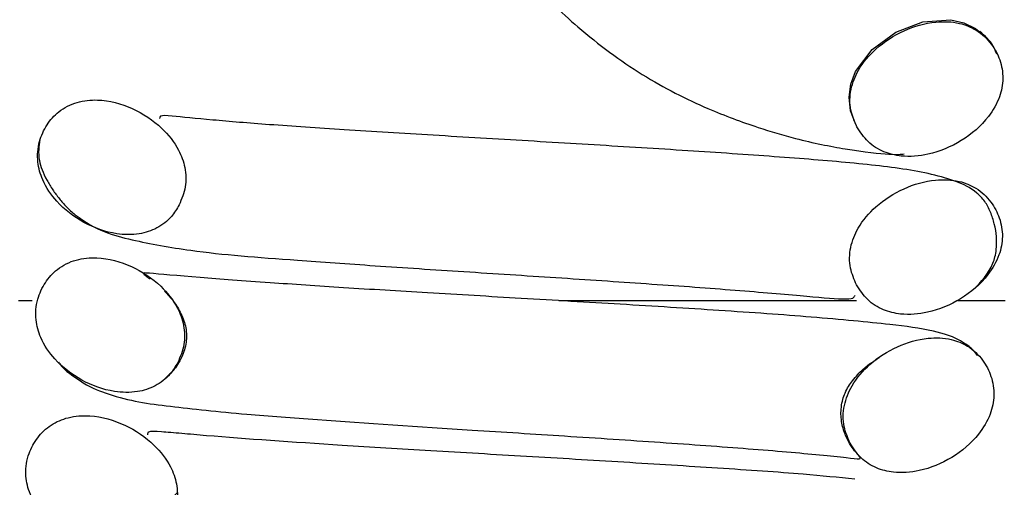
# Model space of a CAD drawing. Header units: millimetres. Extents: x 0 to 297, y 0 to 210.
# Tile 15 of 49: x 142.11 to 144.6, y 88.64 to 89.83. Entities that reach past the tile are written whole.
import ezdxf

# ---------------------------------------------------------------- set-up
doc = ezdxf.new("R2010")
doc.units = ezdxf.units.MM

msp = doc.modelspace()

# ---------------------------------------------------------------- hatches: boundary and pattern name
at = {"linetype": 'Continuous', "lineweight": 18}
h = msp.add_hatch(dxfattribs=at)
h.set_pattern_fill('ANSI31', style=0)
edge = h.paths.add_edge_path(flags=0)
edge.add_spline(control_points=[(144.2308, 89.5541), (144.2383, 89.5403), (144.2479, 89.5274), (144.2595, 89.5167), (144.271, 89.5059), (144.2847, 89.4972), (144.2993, 89.4911), (144.3132, 89.4853), (144.328, 89.4818), (144.3429, 89.4802), (144.3655, 89.4778), (144.3886, 89.4798), (144.4107, 89.4847), (144.4404, 89.4913), (144.4692, 89.5034), (144.4951, 89.5193), (144.5213, 89.5355), (144.5454, 89.5562), (144.5641, 89.5806), (144.5756, 89.5956), (144.5853, 89.6124), (144.5917, 89.6302), (144.597, 89.6451), (144.6001, 89.661), (144.6002, 89.6768), (144.6004, 89.6926), (144.5976, 89.7087), (144.5923, 89.7236), (144.5873, 89.7378), (144.58, 89.7515), (144.571, 89.7637), (144.5607, 89.7776), (144.5476, 89.7898), (144.5328, 89.7988), (144.5199, 89.8068), (144.5054, 89.8125), (144.4906, 89.8159), (144.4711, 89.8205), (144.4505, 89.8213), (144.4305, 89.8194), (144.403, 89.8167), (144.3757, 89.8088), (144.3505, 89.7974), (144.3246, 89.7857), (144.3002, 89.77), (144.279, 89.751), (144.2618, 89.7355), (144.2464, 89.7175), (144.2348, 89.6975), (144.2261, 89.6824), (144.2194, 89.6658), (144.2159, 89.6488), (144.2124, 89.6316), (144.2122, 89.6134), (144.2155, 89.5962), (144.2183, 89.5815), (144.2237, 89.5672), (144.2308, 89.5541)], knot_values=[0, 0, 0, 0, 0.000094, 0.000094, 0.000094, 0.000189, 0.000189, 0.000189, 0.000279, 0.000279, 0.000279, 0.000415, 0.000415, 0.000415, 0.000599, 0.000599, 0.000599, 0.000785, 0.000785, 0.000785, 0.000898, 0.000898, 0.000898, 0.000993, 0.000993, 0.000993, 0.001088, 0.001088, 0.001088, 0.001178, 0.001178, 0.001178, 0.001283, 0.001283, 0.001283, 0.001373, 0.001373, 0.001373, 0.001494, 0.001494, 0.001494, 0.001661, 0.001661, 0.001661, 0.001831, 0.001831, 0.001831, 0.001971, 0.001971, 0.001971, 0.002075, 0.002075, 0.002075, 0.002181, 0.002181, 0.002181, 0.00227, 0.00227, 0.00227, 0.00227], weights=[1, 1, 1, 1, 1, 1, 1, 1, 1, 1, 1, 1, 1, 1, 1, 1, 1, 1, 1, 1, 1, 1, 1, 1, 1, 1, 1, 1, 1, 1, 1, 1, 1, 1, 1, 1, 1, 1, 1, 1, 1, 1, 1, 1, 1, 1, 1, 1, 1, 1, 1, 1, 1, 1, 1, 1, 1, 1], degree=3, periodic=0)
h = msp.add_hatch(dxfattribs=at)
h.set_pattern_fill('ANSI31', style=0)
edge = h.paths.add_edge_path(flags=0)
edge.add_spline(control_points=[(142.514, 89.3564), (142.5215, 89.3707), (142.5269, 89.3864), (142.5294, 89.4024), (142.5319, 89.4184), (142.5314, 89.4351), (142.5282, 89.451), (142.5252, 89.4663), (142.5197, 89.4812), (142.5124, 89.495), (142.5015, 89.5156), (142.4866, 89.5344), (142.4697, 89.5505), (142.448, 89.5711), (142.4223, 89.5881), (142.395, 89.6004), (142.3676, 89.6128), (142.3373, 89.6209), (142.3072, 89.622), (142.29, 89.6226), (142.2723, 89.6208), (142.2557, 89.616), (142.239, 89.6112), (142.2228, 89.6031), (142.2092, 89.5922), (142.1975, 89.5829), (142.1874, 89.5714), (142.1794, 89.5588), (142.1711, 89.5459), (142.1646, 89.5317), (142.1605, 89.517), (142.1559, 89.5002), (142.1544, 89.4823), (142.1562, 89.465), (142.1579, 89.4496), (142.1622, 89.4344), (142.1683, 89.4202), (142.177, 89.4002), (142.1897, 89.3817), (142.2043, 89.3656), (142.2237, 89.3442), (142.2473, 89.3261), (142.2726, 89.3122), (142.2983, 89.2981), (142.3268, 89.2878), (142.3557, 89.2834), (142.3747, 89.2806), (142.3942, 89.2802), (142.4131, 89.2832), (142.4285, 89.2857), (142.4438, 89.2906), (142.4575, 89.298), (142.4713, 89.3054), (142.484, 89.3155), (142.4943, 89.3273), (142.502, 89.3361), (142.5086, 89.346), (142.514, 89.3564)], knot_values=[0, 0, 0, 0, 0.000097, 0.000097, 0.000097, 0.000195, 0.000195, 0.000195, 0.000288, 0.000288, 0.000288, 0.000428, 0.000428, 0.000428, 0.000609, 0.000609, 0.000609, 0.000791, 0.000791, 0.000791, 0.000895, 0.000895, 0.000895, 0.000999, 0.000999, 0.000999, 0.001089, 0.001089, 0.001089, 0.00118, 0.00118, 0.00118, 0.001285, 0.001285, 0.001285, 0.001377, 0.001377, 0.001377, 0.001508, 0.001508, 0.001508, 0.001682, 0.001682, 0.001682, 0.001858, 0.001858, 0.001858, 0.001973, 0.001973, 0.001973, 0.002066, 0.002066, 0.002066, 0.00216, 0.00216, 0.00216, 0.00223, 0.00223, 0.00223, 0.00223], weights=[1, 1, 1, 1, 1, 1, 1, 1, 1, 1, 1, 1, 1, 1, 1, 1, 1, 1, 1, 1, 1, 1, 1, 1, 1, 1, 1, 1, 1, 1, 1, 1, 1, 1, 1, 1, 1, 1, 1, 1, 1, 1, 1, 1, 1, 1, 1, 1, 1, 1, 1, 1, 1, 1, 1, 1, 1, 1], degree=3, periodic=0)
h = msp.add_hatch(dxfattribs=at)
h.set_pattern_fill('ANSI31', style=0)
edge = h.paths.add_edge_path(flags=0)
edge.add_spline(control_points=[(144.2298, 89.1541), (144.2372, 89.1403), (144.2468, 89.1274), (144.2583, 89.1167), (144.2698, 89.1059), (144.2835, 89.0972), (144.298, 89.0911), (144.3118, 89.0853), (144.3267, 89.0818), (144.3415, 89.0802), (144.364, 89.0778), (144.3871, 89.0797), (144.4091, 89.0846), (144.4388, 89.0911), (144.4676, 89.1032), (144.4935, 89.1191), (144.5197, 89.1352), (144.5439, 89.1558), (144.5627, 89.1802), (144.5742, 89.1952), (144.584, 89.212), (144.5904, 89.2299), (144.5958, 89.2447), (144.5989, 89.2607), (144.5991, 89.2765), (144.5994, 89.2923), (144.5966, 89.3085), (144.5913, 89.3234), (144.5863, 89.3377), (144.5791, 89.3513), (144.5701, 89.3635), (144.5598, 89.3774), (144.5467, 89.3897), (144.532, 89.3987), (144.5191, 89.4067), (144.5046, 89.4124), (144.4899, 89.4159), (144.4704, 89.4204), (144.4499, 89.4213), (144.43, 89.4194), (144.4025, 89.4167), (144.3752, 89.4088), (144.3501, 89.3975), (144.3242, 89.3859), (144.2998, 89.3702), (144.2787, 89.3513), (144.2613, 89.3359), (144.2458, 89.3178), (144.2341, 89.2977), (144.2254, 89.2826), (144.2186, 89.266), (144.2151, 89.2489), (144.2115, 89.2317), (144.2113, 89.2135), (144.2146, 89.1962), (144.2173, 89.1815), (144.2227, 89.1672), (144.2298, 89.1541)], knot_values=[0, 0, 0, 0, 0.000094, 0.000094, 0.000094, 0.000189, 0.000189, 0.000189, 0.000278, 0.000278, 0.000278, 0.000414, 0.000414, 0.000414, 0.000597, 0.000597, 0.000597, 0.000783, 0.000783, 0.000783, 0.000897, 0.000897, 0.000897, 0.000992, 0.000992, 0.000992, 0.001087, 0.001087, 0.001087, 0.001178, 0.001178, 0.001178, 0.001282, 0.001282, 0.001282, 0.001373, 0.001373, 0.001373, 0.001493, 0.001493, 0.001493, 0.001659, 0.001659, 0.001659, 0.00183, 0.00183, 0.00183, 0.00197, 0.00197, 0.00197, 0.002074, 0.002074, 0.002074, 0.00218, 0.00218, 0.00218, 0.00227, 0.00227, 0.00227, 0.00227], weights=[1, 1, 1, 1, 1, 1, 1, 1, 1, 1, 1, 1, 1, 1, 1, 1, 1, 1, 1, 1, 1, 1, 1, 1, 1, 1, 1, 1, 1, 1, 1, 1, 1, 1, 1, 1, 1, 1, 1, 1, 1, 1, 1, 1, 1, 1, 1, 1, 1, 1, 1, 1, 1, 1, 1, 1, 1, 1], degree=3, periodic=0)
h = msp.add_hatch(dxfattribs=at)
h.set_pattern_fill('ANSI31', style=0)
edge = h.paths.add_edge_path(flags=0)
edge.add_spline(control_points=[(142.5104, 88.957), (142.518, 88.9713), (142.5235, 88.9869), (142.526, 89.0029), (142.5286, 89.0189), (142.5283, 89.0356), (142.5252, 89.0515), (142.5222, 89.0667), (142.5167, 89.0816), (142.5096, 89.0953), (142.4988, 89.1158), (142.4841, 89.1345), (142.4673, 89.1505), (142.4457, 89.1712), (142.4202, 89.1882), (142.393, 89.2006), (142.3657, 89.213), (142.3356, 89.2212), (142.3055, 89.2226), (142.288, 89.2233), (142.27, 89.2217), (142.2531, 89.217), (142.236, 89.2122), (142.2194, 89.2041), (142.2055, 89.1932), (142.1937, 89.1838), (142.1833, 89.1722), (142.1751, 89.1595), (142.1668, 89.1466), (142.1602, 89.1323), (142.156, 89.1175), (142.1513, 89.1007), (142.1497, 89.0827), (142.1516, 89.0654), (142.1532, 89.0501), (142.1574, 89.0349), (142.1636, 89.0207), (142.1722, 89.0008), (142.1847, 88.9824), (142.1993, 88.9664), (142.2186, 88.945), (142.2421, 88.927), (142.2674, 88.9131), (142.293, 88.899), (142.3213, 88.8887), (142.3502, 88.8842), (142.3694, 88.8812), (142.3893, 88.8808), (142.4084, 88.8838), (142.424, 88.8863), (142.4395, 88.8912), (142.4534, 88.8985), (142.4674, 88.906), (142.4802, 88.9161), (142.4906, 88.928), (142.4983, 88.9368), (142.5049, 88.9467), (142.5104, 88.957)], knot_values=[0, 0, 0, 0, 0.000097, 0.000097, 0.000097, 0.000194, 0.000194, 0.000194, 0.000287, 0.000287, 0.000287, 0.000427, 0.000427, 0.000427, 0.000607, 0.000607, 0.000607, 0.000789, 0.000789, 0.000789, 0.000894, 0.000894, 0.000894, 0.001001, 0.001001, 0.001001, 0.001091, 0.001091, 0.001091, 0.001183, 0.001183, 0.001183, 0.001288, 0.001288, 0.001288, 0.00138, 0.00138, 0.00138, 0.00151, 0.00151, 0.00151, 0.001683, 0.001683, 0.001683, 0.00186, 0.00186, 0.00186, 0.001976, 0.001976, 0.001976, 0.00207, 0.00207, 0.00207, 0.002165, 0.002165, 0.002165, 0.002235, 0.002235, 0.002235, 0.002235], weights=[1, 1, 1, 1, 1, 1, 1, 1, 1, 1, 1, 1, 1, 1, 1, 1, 1, 1, 1, 1, 1, 1, 1, 1, 1, 1, 1, 1, 1, 1, 1, 1, 1, 1, 1, 1, 1, 1, 1, 1, 1, 1, 1, 1, 1, 1, 1, 1, 1, 1, 1, 1, 1, 1, 1, 1, 1, 1], degree=3, periodic=0)
h = msp.add_hatch(dxfattribs=at)
h.set_pattern_fill('ANSI31', style=0)
edge = h.paths.add_edge_path(flags=0)
edge.add_spline(control_points=[(144.2133, 88.7536), (144.2205, 88.7399), (144.2299, 88.727), (144.2412, 88.7163), (144.2525, 88.7056), (144.266, 88.6968), (144.2804, 88.6907), (144.2939, 88.6849), (144.3084, 88.6814), (144.323, 88.6797), (144.3447, 88.6773), (144.3671, 88.6791), (144.3885, 88.6838), (144.4174, 88.6901), (144.4455, 88.7017), (144.4708, 88.7171), (144.4964, 88.7328), (144.5201, 88.7527), (144.5388, 88.7763), (144.5509, 88.7916), (144.5612, 88.8087), (144.5681, 88.827), (144.5738, 88.8421), (144.5772, 88.8583), (144.5776, 88.8744), (144.5781, 88.8906), (144.5755, 88.9071), (144.5703, 88.9224), (144.5653, 88.9369), (144.5581, 88.9508), (144.5492, 88.9632), (144.539, 88.9772), (144.5259, 88.9895), (144.5112, 88.9986), (144.4985, 89.0065), (144.4842, 89.0121), (144.4696, 89.0155), (144.4506, 89.02), (144.4306, 89.0208), (144.4112, 89.0189), (144.3845, 89.0162), (144.3579, 89.0085), (144.3334, 88.9974), (144.3082, 88.9861), (144.2844, 88.9708), (144.2638, 88.9525), (144.2461, 88.9368), (144.2303, 88.9184), (144.2184, 88.898), (144.2095, 88.8827), (144.2027, 88.8659), (144.1991, 88.8486), (144.1955, 88.8311), (144.1952, 88.8127), (144.1985, 88.7952), (144.2012, 88.7807), (144.2064, 88.7666), (144.2133, 88.7536)], knot_values=[0, 0, 0, 0, 0.000093, 0.000093, 0.000093, 0.000187, 0.000187, 0.000187, 0.000275, 0.000275, 0.000275, 0.000406, 0.000406, 0.000406, 0.000585, 0.000585, 0.000585, 0.000766, 0.000766, 0.000766, 0.000884, 0.000884, 0.000884, 0.000981, 0.000981, 0.000981, 0.001078, 0.001078, 0.001078, 0.001169, 0.001169, 0.001169, 0.001274, 0.001274, 0.001274, 0.001363, 0.001363, 0.001363, 0.001481, 0.001481, 0.001481, 0.001643, 0.001643, 0.001643, 0.001809, 0.001809, 0.001809, 0.001951, 0.001951, 0.001951, 0.002057, 0.002057, 0.002057, 0.002165, 0.002165, 0.002165, 0.002253, 0.002253, 0.002253, 0.002253], weights=[1, 1, 1, 1, 1, 1, 1, 1, 1, 1, 1, 1, 1, 1, 1, 1, 1, 1, 1, 1, 1, 1, 1, 1, 1, 1, 1, 1, 1, 1, 1, 1, 1, 1, 1, 1, 1, 1, 1, 1, 1, 1, 1, 1, 1, 1, 1, 1, 1, 1, 1, 1, 1, 1, 1, 1, 1, 1], degree=3, periodic=0)
h = msp.add_hatch(dxfattribs=at)
h.set_pattern_fill('ANSI31', style=0)
edge = h.paths.add_edge_path(flags=0)
edge.add_spline(control_points=[(142.4917, 88.5569), (142.4993, 88.5709), (142.5049, 88.5863), (142.5075, 88.602), (142.5102, 88.6178), (142.51, 88.6343), (142.5071, 88.65), (142.5043, 88.665), (142.499, 88.6796), (142.4921, 88.6931), (142.4816, 88.7134), (142.4672, 88.7318), (142.4509, 88.7477), (142.4293, 88.7687), (142.4036, 88.786), (142.3763, 88.7987), (142.3487, 88.8116), (142.3185, 88.8202), (142.2881, 88.8223), (142.2696, 88.8235), (142.2507, 88.8222), (142.2328, 88.8177), (142.2176, 88.8139), (142.2029, 88.8077), (142.1898, 88.7991), (142.1767, 88.7906), (142.1651, 88.7795), (142.1557, 88.767), (142.1466, 88.7549), (142.1392, 88.7413), (142.134, 88.727), (142.128, 88.7106), (142.125, 88.6928), (142.1256, 88.6754), (142.1261, 88.66), (142.1293, 88.6446), (142.1346, 88.6303), (142.1416, 88.6112), (142.1524, 88.5934), (142.1651, 88.5776), (142.1825, 88.556), (142.2041, 88.5375), (142.2276, 88.5227), (142.2516, 88.5076), (142.2782, 88.4958), (142.3057, 88.4888), (142.3273, 88.4833), (142.35, 88.4806), (142.3723, 88.482), (142.3893, 88.4831), (142.4064, 88.4867), (142.4222, 88.4932), (142.4381, 88.4997), (142.453, 88.5094), (142.4653, 88.5214), (142.4758, 88.5317), (142.4847, 88.5439), (142.4917, 88.5569)], knot_values=[0, 0, 0, 0, 0.000096, 0.000096, 0.000096, 0.000192, 0.000192, 0.000192, 0.000283, 0.000283, 0.000283, 0.00042, 0.00042, 0.00042, 0.000602, 0.000602, 0.000602, 0.000786, 0.000786, 0.000786, 0.000897, 0.000897, 0.000897, 0.00099, 0.00099, 0.00099, 0.001084, 0.001084, 0.001084, 0.001175, 0.001175, 0.001175, 0.00128, 0.00128, 0.00128, 0.001371, 0.001371, 0.001371, 0.001493, 0.001493, 0.001493, 0.00166, 0.00166, 0.00166, 0.001831, 0.001831, 0.001831, 0.001965, 0.001965, 0.001965, 0.002067, 0.002067, 0.002067, 0.002171, 0.002171, 0.002171, 0.002259, 0.002259, 0.002259, 0.002259], weights=[1, 1, 1, 1, 1, 1, 1, 1, 1, 1, 1, 1, 1, 1, 1, 1, 1, 1, 1, 1, 1, 1, 1, 1, 1, 1, 1, 1, 1, 1, 1, 1, 1, 1, 1, 1, 1, 1, 1, 1, 1, 1, 1, 1, 1, 1, 1, 1, 1, 1, 1, 1, 1, 1, 1, 1, 1, 1], degree=3, periodic=0)

# ---------------------------------------------------------------- linework, layer by layer
at = {"color": 7, "linetype": 'Continuous', "lineweight": 25}
for p, q in [((142.1069, 89.1143), (142.1415, 89.1143)), ((143.4753, 89.1143), (144.2298, 89.1143)), ((144.4867, 89.1143), (144.6066, 89.1143)), ((142.4896, 88.9278), (142.4745, 88.9129))]:
    msp.add_line(p, q, dxfattribs=at)
at = {"color": 7, "linetype": 'Continuous', "lineweight": 25, "flags": 128}
msp.add_lwpolyline([(144.2283, 89.5604), (144.2148, 89.5949), (144.2108, 89.629), (144.2152, 89.6622), (144.2272, 89.6938), (144.2694, 89.7502), (144.3291, 89.7938), (144.3981, 89.8201), (144.4683, 89.8247), (144.5012, 89.8175), (144.5313, 89.8032), (144.5493, 89.7881)], dxfattribs=at)
at = {"color": 7, "linetype": 'Continuous', "lineweight": 25}
for points, knots in [([(143.0993, 90.7057), (143.1056, 90.6074), (143.117, 90.4289), (143.2048, 90.2013), (143.3021, 90.042), (143.408, 89.9142), (143.531, 89.796), (143.6863, 89.6808), (143.8435, 89.6017), (143.9698, 89.555), (144.0899, 89.5191), (144.2195, 89.4936), (144.3249, 89.4828), (144.3418, 89.4845), (144.35, 89.4854)], [0, 0, 0, 0, 0.123254, 0.224085, 0.302602, 0.357479, 0.431579, 0.520818, 0.609856, 0.680078, 0.733051, 0.809747, 0.90823, 1, 1, 1, 1]), ([(144.2308, 89.5541), (144.2395, 89.5408), (144.2569, 89.5142), (144.2978, 89.489), (144.3503, 89.4765), (144.4194, 89.4824), (144.4978, 89.5154), (144.56, 89.5686), (144.5933, 89.6262), (144.6032, 89.6768), (144.5949, 89.7238), (144.5719, 89.767), (144.5362, 89.8004), (144.4864, 89.8199), (144.4224, 89.8224), (144.3481, 89.8008), (144.2805, 89.7574), (144.2349, 89.7041), (144.2128, 89.6495), (144.2115, 89.5978), (144.2247, 89.5679), (144.2308, 89.5541)], [0, 0, 0, 0, 0.04165, 0.083451, 0.123154, 0.183115, 0.263619, 0.345141, 0.395222, 0.437017, 0.478929, 0.519022, 0.564849, 0.605069, 0.658197, 0.731467, 0.806651, 0.867955, 0.91407, 0.960501, 1, 1, 1, 1]), ([(144.5848, 89.7378), (144.5821, 89.745), (144.5734, 89.7683), (144.555, 89.7844), (144.5423, 89.7956)], [0, 0, 0, 0, 0.308888, 1, 1, 1, 1]), ([(142.514, 89.3564), (142.5203, 89.3714), (142.5329, 89.4016), (142.5308, 89.451), (142.5115, 89.5033), (142.4676, 89.5581), (142.397, 89.6049), (142.3203, 89.6255), (142.2548, 89.6191), (142.2091, 89.5963), (142.1773, 89.5597), (142.1573, 89.5158), (142.1531, 89.4665), (142.1682, 89.4131), (142.2062, 89.3575), (142.2708, 89.3081), (142.345, 89.2812), (142.41, 89.2798), (142.4588, 89.2955), (142.4937, 89.3228), (142.5079, 89.3463), (142.514, 89.3564)], [0, 0, 0, 0, 0.043557, 0.087249, 0.129186, 0.192081, 0.272728, 0.353861, 0.400424, 0.447343, 0.487537, 0.528724, 0.575573, 0.61725, 0.675932, 0.753797, 0.832735, 0.884254, 0.926263, 0.968434, 1, 1, 1, 1]), ([(144.5255, 89.1415), (144.5451, 89.1619), (144.5723, 89.1902), (144.5844, 89.2397), (144.5854, 89.2729), (144.581, 89.3013), (144.5747, 89.323), (144.5694, 89.3381), (144.5627, 89.3526), (144.5511, 89.3706), (144.5224, 89.3995), (144.4813, 89.417), (144.3997, 89.441), (144.269, 89.4587), (144.0871, 89.474), (143.8782, 89.4888), (143.6441, 89.5036), (143.4007, 89.5182), (143.1584, 89.5326), (142.9329, 89.5465), (142.7437, 89.5591), (142.5928, 89.5714), (142.497, 89.5815), (142.465, 89.5837), (142.4642, 89.5777), (142.4639, 89.5754)], [0, 0, 0, 0, 0.052358, 0.072739, 0.089103, 0.101929, 0.107324, 0.112272, 0.117145, 0.122307, 0.133606, 0.164587, 0.201484, 0.276456, 0.354448, 0.434881, 0.51403, 0.591262, 0.666644, 0.740169, 0.809107, 0.871338, 0.934047, 0.974425, 1, 1, 1, 1]), ([(142.1615, 89.5218), (142.1589, 89.5052), (142.1543, 89.4766), (142.1709, 89.4318), (142.1922, 89.3965), (142.209, 89.3734), (142.2256, 89.3537), (142.2396, 89.3405), (142.3001, 89.292), (142.3861, 89.2678), (142.5743, 89.2338), (142.7593, 89.2204), (143.0119, 89.2022), (143.2364, 89.1876), (143.4718, 89.1723), (143.7019, 89.157), (143.9137, 89.1419), (144.0929, 89.1263), (144.1857, 89.1181), (144.2213, 89.118), (144.2247, 89.1249), (144.226, 89.1275)], [0, 0, 0, 0, 0.047949, 0.082818, 0.095822, 0.106468, 0.115784, 0.120914, 0.126895, 0.208462, 0.28486, 0.408131, 0.479748, 0.555482, 0.632879, 0.712172, 0.792924, 0.872567, 0.945453, 0.97947, 1, 1, 1, 1]), ([(144.2298, 89.1541), (144.2384, 89.1408), (144.2558, 89.1142), (144.2965, 89.0891), (144.3488, 89.0764), (144.4178, 89.0823), (144.4963, 89.1151), (144.5586, 89.1683), (144.592, 89.2258), (144.6021, 89.2765), (144.5939, 89.3236), (144.571, 89.3668), (144.5354, 89.4003), (144.4858, 89.4198), (144.4219, 89.4224), (144.3477, 89.4009), (144.2801, 89.3576), (144.2342, 89.3044), (144.212, 89.2496), (144.2105, 89.1979), (144.2237, 89.1679), (144.2298, 89.1541)], [0, 0, 0, 0, 0.041566, 0.083285, 0.122891, 0.182715, 0.263184, 0.344698, 0.394959, 0.436838, 0.478837, 0.518934, 0.564718, 0.604873, 0.657865, 0.731016, 0.8061, 0.867682, 0.913918, 0.960473, 1, 1, 1, 1]), ([(142.5104, 88.957), (142.5168, 88.972), (142.5296, 89.0021), (142.5277, 89.0514), (142.5087, 89.1035), (142.4652, 89.1582), (142.395, 89.205), (142.3183, 89.226), (142.2522, 89.2201), (142.2055, 89.1973), (142.1731, 89.1605), (142.1527, 89.1164), (142.1484, 89.067), (142.1634, 89.0137), (142.2012, 88.9583), (142.2656, 88.909), (142.3398, 88.882), (142.4052, 88.8803), (142.4547, 88.896), (142.4899, 88.9234), (142.5043, 88.947), (142.5104, 88.957)], [0, 0, 0, 0, 0.043429, 0.087001, 0.128659, 0.190927, 0.271194, 0.352012, 0.399281, 0.44692, 0.487536, 0.528906, 0.575742, 0.617199, 0.675444, 0.752913, 0.831498, 0.883634, 0.92603, 0.968592, 1, 1, 1, 1]), ([(144.5361, 88.9754), (144.5327, 88.9798), (144.5225, 88.9932), (144.4813, 89.0222), (144.4133, 89.0413), (144.3082, 89.0551), (144.1252, 89.0724), (143.888, 89.0891), (143.6366, 89.1047), (143.3857, 89.1194), (143.1476, 89.1334), (142.9315, 89.1465), (142.7282, 89.1602), (142.5477, 89.1736), (142.4533, 89.1823), (142.423, 89.1847), (142.4227, 89.1815), (142.4289, 89.1772), (142.4384, 89.1702), (142.4405, 89.1686)], [0, 0, 0, 0, 0.006333, 0.019458, 0.07036, 0.143057, 0.24201, 0.336739, 0.428439, 0.516415, 0.598917, 0.675599, 0.748485, 0.833565, 0.932917, 0.956973, 0.977413, 0.994811, 1, 1, 1, 1]), ([(142.4767, 89.1383), (142.4845, 89.13), (142.5004, 89.1131), (142.5196, 89.0817), (142.5335, 89.043), (142.5329, 89.0042), (142.5205, 88.968), (142.5021, 88.9392), (142.4926, 88.9305), (142.4896, 88.9278)], [0, 0, 0, 0, 0.1180537, 0.2380992, 0.3577848, 0.495113, 0.6702057, 0.8953343, 1, 1, 1, 1]), ([(144.2133, 88.7536), (144.2217, 88.7404), (144.2387, 88.7139), (144.2787, 88.6887), (144.3299, 88.6761), (144.3971, 88.6815), (144.4735, 88.7134), (144.5353, 88.7655), (144.5696, 88.8227), (144.5807, 88.8744), (144.5729, 88.9224), (144.5502, 88.9663), (144.5148, 89.0001), (144.4658, 89.0194), (144.4034, 89.0218), (144.3311, 89.0007), (144.2644, 88.958), (144.2185, 88.9049), (144.1959, 88.8493), (144.1944, 88.7973), (144.2074, 88.7672), (144.2133, 88.7536)], [0, 0, 0, 0, 0.041475, 0.08312, 0.122289, 0.180693, 0.259701, 0.339892, 0.392063, 0.435098, 0.47827, 0.519127, 0.565332, 0.605285, 0.657323, 0.729147, 0.802929, 0.866003, 0.913226, 0.960773, 1, 1, 1, 1]), ([(142.2081, 88.9595), (142.2098, 88.9569), (142.2184, 88.9436), (142.242, 88.9254), (142.2858, 88.8952), (142.3742, 88.8618), (142.4739, 88.8478), (142.6659, 88.8274), (142.9182, 88.8085), (143.1994, 88.79), (143.4968, 88.7712), (143.7378, 88.7554), (143.964, 88.739), (144.1174, 88.726), (144.2053, 88.7165), (144.2408, 88.7122), (144.24, 88.7167), (144.2257, 88.7325), (144.212, 88.7516), (144.1982, 88.7794), (144.1902, 88.8111), (144.1897, 88.8468), (144.2004, 88.8838), (144.221, 88.9152), (144.2557, 88.9507), (144.2751, 88.9624), (144.288, 88.9702)], [0, 0, 0, 0, 0.003041, 0.015358, 0.028534, 0.060492, 0.152249, 0.236649, 0.302742, 0.432251, 0.507538, 0.587913, 0.66997, 0.753477, 0.796529, 0.834141, 0.862437, 0.874133, 0.885127, 0.896553, 0.907927, 0.919271, 0.931314, 0.945695, 0.963635, 1, 1, 1, 1]), ([(142.4917, 88.5569), (142.4981, 88.5716), (142.511, 88.6012), (142.5097, 88.6499), (142.4912, 88.7012), (142.4483, 88.7559), (142.3782, 88.8032), (142.3004, 88.8255), (142.235, 88.8212), (142.1882, 88.8015), (142.154, 88.7688), (142.1307, 88.7258), (142.1224, 88.6774), (142.1336, 88.6245), (142.1669, 88.5693), (142.226, 88.5188), (142.2987, 88.4867), (142.3672, 88.4785), (142.4233, 88.4903), (142.4662, 88.5174), (142.4836, 88.5444), (142.4917, 88.5569)], [0, 0, 0, 0, 0.04243, 0.085011, 0.125486, 0.186143, 0.266267, 0.347221, 0.396466, 0.43796, 0.479551, 0.519877, 0.566288, 0.607099, 0.661069, 0.734825, 0.810323, 0.869734, 0.915108, 0.960768, 1, 1, 1, 1]), ([(144.2255, 88.662), (144.1835, 88.6662), (144.0838, 88.6763), (143.8846, 88.6895), (143.6428, 88.7049), (143.3946, 88.7195), (143.1526, 88.7337), (142.8675, 88.7512), (142.6568, 88.7656), (142.5152, 88.7781), (142.4635, 88.7826), (142.434, 88.7841), (142.4339, 88.7772), (142.4339, 88.7746)], [0, 0, 0, 0, 0.084121, 0.19957, 0.31147, 0.421955, 0.531244, 0.636924, 0.822118, 0.86379, 0.911022, 0.966732, 1, 1, 1, 1])]:
    msp.add_open_spline(points, degree=3, knots=knots, dxfattribs=at)

doc.saveas('drawing.dxf')
